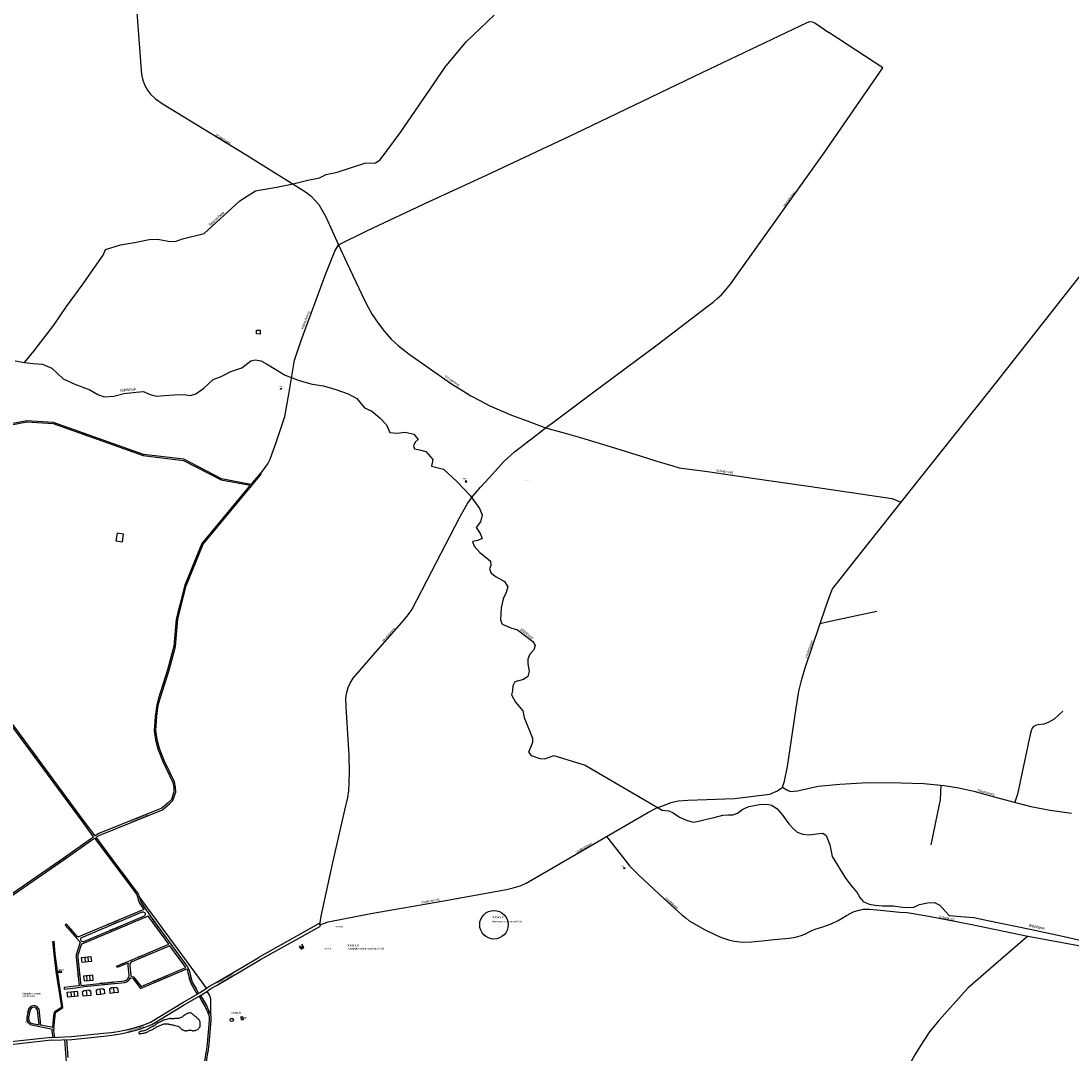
# Model space of a CAD drawing. Extents: x 240000 to 254380, y 435016 to 451025.
# Tile 28 of 35: x 247622 to 249510, y 443812 to 445669. Entities that reach past the tile are written whole.
import ezdxf
from ezdxf.enums import TextEntityAlignment as Align

# ---------------------------------------------------------------- set-up
doc = ezdxf.new("R2010")
doc.units = 0
doc.header["$MEASUREMENT"] = 0
for name, color, linetype in [('BOU-G00', 254, 'Continuous'), ('BOU-G01TRF', 254, 'Continuous'), ('BOU-G03TRF_code 300_betreedbaar', 254, 'Continuous'), ('BOU-G04TRF_telecom', 254, 'Continuous'), ('BOU-H01IA', 254, 'Continuous'), ('LIJ-H01ASWG', 251, 'Continuous'), ('LIJ-H02ASIN', 254, 'Continuous'), ('LIJ-H02ASWE', 250, 'Continuous'), ('SEM-G01TRF', 254, 'Continuous'), ('SEM-H01FA', 254, 'Continuous'), ('SEM-H03ST', 250, 'Continuous'), ('SEM-H03WA', 254, 'Continuous'), ('SEM-H04HN_Trafo_telecom', 254, 'Continuous'), ('VER-H01KV', 254, 'Continuous'), ('WAT-G01IT', 254, 'Continuous')]:
    doc.layers.add(name, color=color, linetype=linetype)
doc.layers.add('SEM-H03HN_Trafo_betreedbaar', color=254, linetype='Continuous', lineweight=0)

msp = doc.modelspace()

# ---------------------------------------------------------------- linework, layer by layer
at = {"layer": 'BOU-G00'}
msp.add_lwpolyline([(248045.3, 445106.3), (248045.4, 445113), (248051.9, 445112.9), (248051.8, 445106.2)], close=True, dxfattribs=at)
msp.add_circle((248000.8, 443873.3), 3, dxfattribs=at)
at = {"layer": 'BOU-G01TRF'}
for points in [[(248089, 445009), (248090.4, 445008.6), (248089.9, 445006.7), (248088.4, 445007.1)], [(248422, 444842.7), (248420.3, 444840.9), (248422.1, 444839.2), (248423.8, 444841.1)], [(248706.5, 444144.7), (248705.4, 444146.2), (248706.6, 444147.1), (248707.8, 444145.6)]]:
    msp.add_lwpolyline(points, close=True, dxfattribs=at)
at = {"layer": 'BOU-G03TRF_code 300_betreedbaar'}
msp.add_lwpolyline([(248017.2, 443878.8), (248020.1, 443879.5), (248021.6, 443873.7), (248018.7, 443872.9)], close=True, dxfattribs=at)
at = {"layer": 'BOU-G04TRF_telecom'}
msp.add_lwpolyline([(247689.8, 443957.7), (247689.4, 443960.7), (247694.3, 443961.4), (247694.8, 443958.5)], close=True, dxfattribs=at)
at = {"layer": 'BOU-H01IA', "linetype": 'Continuous', "flags": 128}
msp.add_lwpolyline([(247794.5, 444748.1), (247792.3, 444734.5), (247804.1, 444732.7), (247806.2, 444746.3)], close=True, dxfattribs=at)
at = {"layer": 'BOU-H01IA'}
for points in [[(248122.3, 444006.5), (248123.5, 444004.5), (248125, 444005.5), (248127.4, 444001.4), (248130.4, 444003.2), (248126.9, 444009.2)], [(248125.7, 444000.8), (248123.5, 444004.5)], [(248127.4, 444001.4), (248126.1, 444000.7)], [(248129.2, 444005.4), (248126.2, 444003.6)], [(247736.5, 443986), (247737.4, 443977.1)], [(247741.9, 443986.5), (247742.8, 443977.6)], [(247740.9, 443943.9), (247740, 443952.8)], [(247746.3, 443944.5), (247745.4, 443953.3)], [(247711.2, 443923.7), (247712.2, 443914.8)], [(247716.9, 443924.3), (247717.8, 443915.4)], [(247740.6, 443916.6), (247739.6, 443926.7)], [(247765.3, 443919.2), (247764.2, 443929.2)], [(247789.5, 443921.7), (247788.5, 443931.8)]]:
    msp.add_lwpolyline(points, dxfattribs=at)
for points in [[(248125.7, 444000.8), (248125.9, 444000.9), (248126.1, 444000.7), (248125.8, 444000.5)], [(247730.9, 443985.4), (247736.5, 443986), (247741.9, 443986.5), (247747.5, 443987.1), (247748.4, 443978.2), (247742.8, 443977.6), (247737.4, 443977.1), (247731.9, 443976.5)], [(247735.3, 443943.3), (247751.9, 443945), (247751, 443953.9), (247734.4, 443952.2)], [(247705, 443923), (247711.2, 443923.7), (247716.9, 443924.3), (247723.1, 443924.9), (247724, 443916), (247717.8, 443915.4), (247712.2, 443914.8), (247706, 443914.2)], [(247732.7, 443924.5), (247735.1, 443924.7), (247734.9, 443926.2), (247739.6, 443926.7), (247744.3, 443927.1), (247744.4, 443925.7), (247746.7, 443925.9), (247747.6, 443917.3), (247740.6, 443916.6), (247733.6, 443915.9)], [(247757.4, 443927.1), (247759.7, 443927.3), (247759.6, 443928.7), (247764.2, 443929.2), (247768.9, 443929.7), (247769.1, 443928.3), (247771.4, 443928.5), (247772.3, 443919.9), (247765.3, 443919.2), (247758.3, 443918.5)], [(247782.5, 443921), (247781.6, 443929.6), (247783.9, 443929.8), (247783.8, 443931.3), (247788.5, 443931.8), (247793.1, 443932.3), (247793.3, 443930.8), (247795.6, 443931.1), (247796.5, 443922.5), (247789.5, 443921.7)]]:
    msp.add_lwpolyline(points, close=True, dxfattribs=at)
at = {"layer": 'LIJ-H01ASWG'}
for points in [[(247611.1, 445058.3), (247628.4, 445055.3), (247644.8, 445075.5), (247680.9, 445122.2), (247703.9, 445155.7), (247733.6, 445196.7), (247758.2, 445231.7), (247769.5, 445247.8), (247773.8, 445258.1), (247800.7, 445266.6), (247825.7, 445270.9), (247852.6, 445276.1), (247868.2, 445277), (247886.6, 445273.3), (247898.9, 445272.8), (247912.1, 445277.5), (247951.3, 445286.9), (248015.6, 445345.5), (248043.4, 445363.9), (248081.2, 445370.5), (248111, 445376.2), (248137.9, 445382.8), (248158.7, 445387.1), (248170.5, 445393.2), (248190.3, 445397), (248240.4, 445413.5), (248259.3, 445414), (248267.8, 445419.2), (248303.6, 445467.8), (248365.5, 445558), (248383.9, 445585.4), (248422.2, 445631.7), (248472.7, 445679.4)], [(247628.4, 445055.3), (247643.6, 445053), (247660.4, 445052), (247677.1, 445044.9), (247697.9, 445025.5), (247718.4, 445016.1), (247745.9, 445005.7), (247760.3, 444997.6), (247771.4, 444993.6), (247788.8, 444994.6), (247807.6, 444999.3), (247828.7, 445001.7), (247842.2, 445002.7), (247852.6, 444998.3), (247865, 444994.6), (247879.7, 444996), (247897.2, 444997), (247914.3, 444997.3), (247926.7, 444996), (247936.4, 444999), (247950.5, 445008.7), (247967.3, 445024.5), (247982, 445029.8), (247999.1, 445038.9), (248019.2, 445045.6), (248035.3, 445058.3), (248043.4, 445060), (248053.1, 445058), (248063.2, 445052.6), (248096.7, 445032.2), (248121.9, 445022.8), (248145.7, 445016.4), (248166.1, 445013.1), (248187.9, 445006.7), (248210.4, 444999), (248225.5, 444990.3), (248239.6, 444973.5), (248253, 444967.8), (248267.1, 444955.7), (248279.2, 444943), (248285.2, 444929.5), (248297.6, 444927.9), (248313.4, 444929.9), (248328.5, 444926.2), (248336.2, 444916.8), (248330.5, 444911.8), (248327.5, 444905.4), (248329.5, 444900), (248338.2, 444898), (248349.9, 444895.3), (248362.7, 444880.9), (248360.3, 444868.5), (248381.8, 444863.1), (248406.3, 444840.7), (248429.8, 444816.2), (248446.2, 444792.7), (248450.9, 444781), (248448.2, 444768.6), (248440.5, 444758.5), (248447.5, 444747.4), (248450.9, 444738.7), (248443.2, 444735), (248433.5, 444733), (248436.8, 444724.6), (248447.2, 444713.6), (248458.3, 444704.8), (248466, 444698.1), (248466.7, 444690.1), (248464.3, 444684), (248467.3, 444676.3), (248476.1, 444669.9), (248491.5, 444661.2), (248497.5, 444651.5), (248494.5, 444641.4), (248489.1, 444630.4), (248485.4, 444614.3), (248484.1, 444592.5), (248487.1, 444584.4), (248502.5, 444578.1), (248514.6, 444574.4), (248542.5, 444553.6), (248546.5, 444546.2), (248543.8, 444538.5), (248537.1, 444530.8), (248533.4, 444521.7), (248533.4, 444513.3), (248535.4, 444500.2), (248533.4, 444490.8), (248525.4, 444485.5), (248509.9, 444480.8), (248506.2, 444473.7), (248505.6, 444465), (248503.6, 444457.6), (248510.9, 444444.2), (248524, 444429.1), (248526.7, 444416.7), (248541.5, 444379.8), (248541.5, 444372.1), (248537.8, 444362.7), (248534.4, 444354.3), (248539.1, 444348.6), (248554.9, 444342.9), (248563.6, 444342.6), (248580, 444348.6), (248636.4, 444331.5), (248774.9, 444250.4), (248786.6, 444249.4), (248794.3, 444245.7), (248805.7, 444238), (248819.8, 444231.9), (248830.9, 444228.6), (248840.1, 444230.5), (248854.8, 444234.3), (248868.4, 444237.3), (248883.9, 444241.4), (248894.1, 444242.2), (248901.6, 444242.2), (248910.3, 444245.2), (248919.8, 444252), (248930.7, 444256.9), (248949.6, 444260.3), (248963.2, 444261.1), (248971.9, 444259.2), (248981.7, 444252.8), (248989.7, 444242.9), (249002.5, 444225.6), (249010.1, 444217.2), (249017.6, 444210.8), (249027.5, 444207), (249039.2, 444205.9), (249052.4, 444207.8), (249063.4, 444208.9), (249069.8, 444204.8), (249076.2, 444188.2), (249080.4, 444167), (249104.5, 444128.1), (249116.3, 444112.6), (249124.6, 444102.8), (249130.2, 444093.3), (249136.3, 444086.1), (249147.2, 444081.6), (249157.8, 444079.3), (249171, 444078.6), (249190.3, 444078.2), (249206.9, 444075.9), (249226.2, 444075.2), (249237.5, 444080.5), (249251.9, 444083.9), (249264.4, 444084.3), (249273.8, 444079.3), (249284, 444068), (249290.8, 444061.2), (249312, 444059.3), (249335, 444057.4), (249360.3, 444052.1), (249436.7, 444036.3), (249497.9, 444023), (249570.4, 444006.4)]]:
    msp.add_lwpolyline(points, dxfattribs=at)
at = {"layer": 'LIJ-H02ASIN'}
for points in [[(249160.7, 444607.4), (249116.1, 444598), (249073.9, 444589.1), (249058.8, 444585.3)], [(249495.3, 444428.1), (249479.4, 444413.7), (249469, 444407.7), (249461.3, 444404.9), (249450.8, 444403.8), (249445.9, 444402.8), (249442.8, 444400.6), (249440.4, 444397.6), (249438.5, 444393.1), (249436.8, 444386.3), (249414, 444279.1), (249409.1, 444264.4)], [(249258.7, 444188), (249273.7, 444260.5), (249275, 444268.8), (249276.6, 444295.1)]]:
    msp.add_lwpolyline(points, dxfattribs=at)
at = {"layer": 'LIJ-H02ASWE'}
for points in [[(247823.8, 445772.8), (247837.3, 445588.3), (247838.7, 445572.9), (247840.8, 445562.7), (247844.3, 445553.2), (247849.2, 445544.4), (247854.5, 445537.7), (247864, 445529.2), (247877.7, 445519.4), (248024.8, 445429.3), (248133.5, 445361.8), (248143.7, 445354), (248150.4, 445346.6), (248157.4, 445339.2), (248163.1, 445329.7), (248169.8, 445317.1), (248192.6, 445266.8), (248207.8, 445234.4), (248240.1, 445166.1), (248246.8, 445153.1), (248253.5, 445141.5), (248264.4, 445126), (248275.3, 445110.5), (248287.3, 445097.2), (248300.6, 445084.9), (248320, 445070.1), (248396, 445016.9), (248417.5, 445003.6), (248430.5, 444995.1), (248448.4, 444986.3), (248463.9, 444977.5), (248503.7, 444960.3), (248532.2, 444950.1), (248564.9, 444937.8), (248600.4, 444928.3), (248630, 444919.8), (248655.3, 444911.7), (248698.9, 444898.4), (248736.9, 444886.8), (248765.4, 444877.6), (248793.9, 444869.5), (248805.2, 444866), (248856.2, 444859), (248941.7, 444846.7), (249037.8, 444832.6), (249135.9, 444818.2), (249188, 444810.8), (249204.4, 444803.8)], [(248052.7, 444854.9), (248061, 444866.4), (248065.6, 444872.8), (248069.7, 444881.5), (248073.4, 444891.2), (248080.5, 444911.4), (248096.1, 444958.2), (248103.6, 444998.3), (248109.6, 445034.2), (248113.8, 445059), (248125.6, 445094.9), (248169.2, 445213.1), (248186.3, 445255.3), (248192.6, 445266.8), (248244.8, 445292.6), (248354.5, 445344), (248459.2, 445391.6), (248618.6, 445466.8), (248846.8, 445576.2), (249035.6, 445666.3), (249040.3, 445668.1), (249044.5, 445667.4), (249049.1, 445665.6), (249074.4, 445648.1)], [(248159.2, 444044.3), (248161.5, 444059.6), (248182.7, 444156.3), (248204.1, 444250.3), (248209.5, 444273.1), (248211.5, 444285.2), (248212.2, 444299.3), (248212.5, 444319.1), (248212.2, 444348.6), (248206.5, 444436.2), (248206.2, 444452.3), (248207.8, 444461.7), (248210.2, 444470.8), (248213.5, 444478.5), (248219.2, 444487.6), (248231, 444501.3), (248262.2, 444537.6), (248306.5, 444587.6), (248318.6, 444602), (248325, 444611.8), (248360.9, 444680.2), (248411.2, 444777.2), (248424.6, 444801.4), (248434.4, 444814.8), (248448.1, 444830.9), (248464.2, 444848.4), (248490.4, 444877.6), (248509.2, 444894.7), (248537.4, 444916.2), (248555.2, 444929.6), (248564.9, 444937.8), (248577.7, 444946.4), (248652.2, 445002.4), (248765.6, 445086.6), (248857.3, 445157.1), (248866.7, 445163.8), (248873.7, 445169.9), (248881.4, 445176.9), (248888.8, 445185), (248897.9, 445196.1), (248908.9, 445211.8), (249066, 445432), (249171.4, 445584.7), (249074.4, 445648.1)], [(248159.2, 444044.3), (248174.5, 444049.8), (248250.8, 444064.6), (248381.9, 444087.6), (248494.8, 444107.9), (248507, 444110.5), (248519.2, 444114), (248530.5, 444119.2), (248668.8, 444199.5), (248674.6, 444202.8), (248750.4, 444246.8), (248765.4, 444254.6), (248777.3, 444259), (248790.7, 444263.9), (248803.7, 444266.8), (248821.1, 444268.3), (248855.1, 444269.2), (248905, 444271.5), (248968.2, 444279), (248982.4, 444284.8), (248991.1, 444291.8), (248994.9, 444302.5), (249000.4, 444328.9), (249015.8, 444433.6), (249020.7, 444464.4), (249025.9, 444485.6), (249031.7, 444505.9), (249070.3, 444619.3), (249077.6, 444639.3), (249081.1, 444648), (249088, 444657), (249121.7, 444699.9), (249204.4, 444803.8), (249374.1, 445017.6), (249542, 445230.8)], [(248991.1, 444291.8), (248999.1, 444286.8), (249005.1, 444283.8), (249018.2, 444285), (249055, 444293.4), (249094.5, 444297.1), (249144.8, 444300), (249203.7, 444299.2), (249245.3, 444298.1), (249282, 444294.5), (249308.1, 444290.7), (249335, 444284.4), (249371.6, 444274.3), (249410.2, 444264.2), (249437.5, 444256.8), (249472.5, 444250.5), (249510.7, 444245.1)], [(248674.6, 444202.8), (248705.7, 444163.3), (248711.9, 444155.5), (248716.2, 444150.2), (248732.5, 444134.1), (248777.9, 444091.8), (248810.4, 444062), (248817.9, 444056), (248823.4, 444051.6), (248851.1, 444035.9), (248871.7, 444025.5), (248881.6, 444021.2), (248893.8, 444017.1), (248904.2, 444014.6), (248919.7, 444013.3), (248935.4, 444013.9), (248954.4, 444015.5), (248975.9, 444017.9), (249003.1, 444020.2), (249014.8, 444022.1), (249022.7, 444024.3), (249031.4, 444027.7), (249044.2, 444033.9), (249049.9, 444036.1), (249065.6, 444040.9), (249078.5, 444046.2), (249091.1, 444052.2), (249098.4, 444056), (249106.4, 444060.9), (249113.9, 444065.1), (249120.1, 444068.1), (249129.1, 444070.4), (249136.5, 444072.3), (249141.7, 444072.6), (249147.5, 444072.6), (249167.4, 444070.8), (249202.1, 444067.2), (249215.4, 444066.1), (249254.3, 444059.5), (249328.4, 444045.3), (249432.3, 444023.9), (249536.8, 444004.7)], [(249432.3, 444023.9), (249384, 443982), (249324.9, 443930.7), (249318.5, 443924), (249272.2, 443872.2), (249255.6, 443852.1), (249238.5, 443826.1), (249229.4, 443810.6), (249217.3, 443788.7), (249205, 443765.2), (249139.8, 443642.6), (249099.9, 443568.5), (249092.1, 443542.2), (249081.3, 443501), (249077.6, 443492.7), (249078.1, 443487.4), (249073.6, 443472.5), (249055.2, 443403.3), (249053.5, 443393.4)]]:
    msp.add_lwpolyline(points, dxfattribs=at)
at = {"layer": 'SEM-H01FA'}
msp.add_circle((248472.3, 444044.3), 25.6, dxfattribs=at)
at = {"layer": 'VER-H01KV'}
for points in [[(248051.8, 444855.7), (248035.4, 444836), (247982.4, 444846.2), (247914.5, 444881), (247842.1, 444889.9), (247680.3, 444947.2), (247632.1, 444950.2), (247496.6, 444924.5), (247340.2, 444757.1), (247333.3, 444755), (247177.5, 445002.2)], [(247497.6, 444922.7), (247632.2, 444948.2), (247679.9, 444945.2), (247841.7, 444887.9), (247913.9, 444879), (247981.8, 444844.3), (248033.9, 444834.3), (247947, 444729.9), (247916.2, 444654.6), (247900.9, 444593.9), (247896.6, 444545.3), (247885.5, 444502.6), (247869.3, 444451.8), (247865.9, 444439.4), (247863, 444418.8), (247861.2, 444393.3), (247864, 444376.6), (247868.2, 444360.4), (247876.7, 444338.1), (247894.7, 444300.3), (247896.8, 444291.5), (247896.9, 444283.1), (247892.4, 444269.2), (247886.5, 444263.7), (247874.9, 444253.8), (247762, 444208.3), (247755, 444203.9), (247736.1, 444229.6), (247572, 444451.9)], [(247830.3, 444103.3), (247785.9, 444163.1), (247756.8, 444201.5), (247763.4, 444205.6), (247876.5, 444251.2), (247889, 444261.9), (247895.1, 444267.5), (247900, 444282.6), (247899.8, 444291.9), (247897.6, 444301.3), (247879.5, 444339.3), (247871.1, 444361.3), (247867, 444377.2), (247864.2, 444393.4), (247865.9, 444418.5), (247868.8, 444438.8), (247872.1, 444451), (247888.4, 444501.8), (247899.6, 444544.8), (247903.8, 444593.4), (247919.1, 444653.6), (247949.6, 444728.3), (248053.7, 444854.1)], [(248053.7, 444854.1), (248051.8, 444855.7)], [(247574.9, 444079.3), (247699.4, 444165.4), (247747, 444198.8), (247752.5, 444202.3), (247733.6, 444227.9), (247569.7, 444449.9)], [(247576.9, 444077), (247701.1, 444163), (247748.6, 444196.3), (247754.3, 444199.9), (247783.4, 444161.3), (247827.8, 444101.6)], [(247830.3, 444103.3), (247832.8, 444099.7), (247834.4, 444095.4), (247836.1, 444089), (247837.8, 444084.5), (247841.5, 444078.9), (247855.3, 444058.4), (247917.3, 443974.1), (247920.9, 443969.1), (247923.2, 443965.2), (247924.3, 443961.9), (247929, 443943.8), (247929.9, 443941.1), (247931.3, 443938.3), (247936.7, 443928.9), (247941.3, 443921)], [(247955.6, 443930.3), (247942.9, 443947.6), (247834.6, 444095)], [(248158, 444046.3), (248050.2, 443986)], [(248052.8, 443981.7), (248160.5, 444042)], [(248160.5, 444042), (248158, 444046.3)], [(247679.4, 444014.5), (247681.4, 444014.7)], [(247685.4, 443960.1), (247684.8, 443965.6), (247681.6, 443991.9), (247679.4, 444014.5)], [(247687.4, 443960.4), (247686.7, 443965.8), (247683.6, 443992.1), (247681.4, 444014.7)], [(247955.6, 443930.3), (247960.9, 443933.9), (247971.9, 443940.2), (248019, 443967.5), (248050.2, 443986)], [(247955.9, 443924.6), (247963.5, 443929.7), (247974.4, 443935.8), (248021.5, 443963.2), (248052.8, 443981.7)], [(247679.3, 443859.7), (247681.1, 443880.8), (247681.9, 443886.8), (247684.4, 443889.5), (247695.2, 443896.5), (247685.4, 443960.1)], [(247681.2, 443859.3), (247683.1, 443880.6), (247683.8, 443885.9), (247685.7, 443888), (247697.3, 443895.6), (247687.4, 443960.4)], [(247676.3, 443841.7), (247712.9, 443843.3), (247770.1, 443849.2), (247784.4, 443850.7), (247796.1, 443852.3), (247811.1, 443855.4), (247825.2, 443858.9), (247835.6, 443862.1), (247844.7, 443865.2), (247854.9, 443869.5), (247912.6, 443904.5), (247943.9, 443922.5)], [(247943.8, 443922.5), (247955.6, 443930.3)], [(247946.6, 443918.3), (247955.9, 443924.6)], [(247955.9, 443924.6), (247960.8, 443917.3), (247962.5, 443911.7), (247962.8, 443904.2), (247962.8, 443891), (247962.6, 443885.3), (247962.5, 443882.4)], [(247676.6, 443836.7), (247713.2, 443838.3), (247770.6, 443844.2), (247785, 443845.7), (247796.9, 443847.4), (247812.2, 443850.5), (247826.6, 443854.1), (247837.1, 443857.3), (247846.5, 443860.6), (247857.2, 443865), (247915.2, 443900.2), (247946.4, 443918.2)], [(247942.1, 443915.7), (247948.4, 443904.7), (247952.5, 443897.6), (247957.6, 443886.5), (247958.7, 443884), (247959.6, 443881.6), (247960.1, 443879.1), (247960.1, 443872.9), (247959.8, 443864.8), (247956.4, 443830.6), (247954.6, 443815.2)], [(247944.7, 443917.2), (247951, 443906.2), (247955.2, 443899), (247960.3, 443887.7), (247961.5, 443885.2), (247962.5, 443882.4), (247963.1, 443879.4), (247963.1, 443872.9), (247962.8, 443864.8), (247959.4, 443830.3), (247957.6, 443814.8)], [(247679.3, 443859.7), (247657.8, 443864), (247654.3, 443892.5), (247650.6, 443897.3), (247645.4, 443899.4), (247639.1, 443897.5), (247635.5, 443892.8), (247632.3, 443877.8), (247633.4, 443869.8), (247638.3, 443864.9), (247678.5, 443856.8)], [(247679.8, 443841.8), (247678.2, 443853), (247678.5, 443856.8)], [(247681.7, 443859.2), (247681.2, 443859.3)], [(247682.8, 443842), (247681.2, 443853.1), (247681.7, 443859.2)], [(247676.6, 443836.7), (247565.7, 443824.5), (247537.4, 443821.3), (247506.7, 443818.4), (247373.3, 443804.6), (247374.1, 443797.6), (247373.6, 443745.2), (247372.9, 443726.1), (247390.9, 443723.9), (247410.8, 443719.9), (247435.1, 443714.1), (247506.8, 443692.1), (247576.1, 443668.3), (247592, 443659.6), (247596.9, 443655.5), (247630.9, 443700.7), (247635.8, 443705.4), (247641.6, 443708.4), (247650.2, 443708.4), (247702.9, 443701.7), (247703.4, 443707.6), (247705.9, 443746.2), (247704.4, 443789.7), (247700.7, 443837.7)], [(247676.3, 443841.7), (247565.2, 443829.5)], [(247703.7, 443837.9), (247706.2, 443805.4)], [(247948.9, 443772.9), (247954.6, 443815.2)], [(248211.9, 443750.3), (248195.8, 443751.2), (247963.7, 443752.6), (247949.6, 443752.6), (247951.9, 443772.6), (247957.6, 443814.8)]]:
    msp.add_lwpolyline(points, dxfattribs=at)
for points in [[(247827.8, 444101.6), (247830.1, 444098.3), (247831.6, 444094.5), (247833.3, 444088.1), (247835.1, 444083.1), (247839, 444077.2), (247842.6, 444071.8), (247724.3, 444021.8), (247703.5, 444045.4), (247701.2, 444043.4), (247728.1, 444012.9), (247721.2, 443990.4), (247720.9, 443985.6), (247726.2, 443934.8), (247720.1, 443934), (247699.3, 443931.8), (247699.7, 443928.8), (247720.4, 443931), (247735.4, 443933.1), (247808.5, 443940.7, 0.291459), (247818.6, 443948.7), (247822.8, 443948.1), (247836.7, 443929.7), (247919.9, 443964.9), (247920.5, 443964), (247921.4, 443961), (247926.1, 443942.9), (247927.1, 443939.9), (247928.6, 443936.9), (247934.1, 443927.4), (247938.7, 443919.5)], [(247850.7, 444059.8), (247731.3, 444009.3), (247730.4, 444010.3), (247724.2, 443989.9), (247723.9, 443985.6), (247729.2, 443935.2), (247735.1, 443936), (247808.2, 443943.7, 0.413734), (247816.2, 443953.6), (247814.5, 443970.2, -0.140665), (247815.1, 443975.5), (247809.1, 443973.2), (247794.7, 443967.2), (247793.6, 443969.9), (247808, 443976), (247819.9, 443980.6), (247887.7, 444009.2), (247852.9, 444056.7), (247850.7, 444059.8)], [(247843.1, 444059.9), (247734.1, 444013.8, -0.841786), (247731.4, 444021.5), (247839.9, 444067.4, -0.910992), (247843.1, 444059.9)], [(247817.5, 443970.5), (247819.2, 443953.9, -0.045977), (247819.2, 443951.7), (247824.4, 443950.9), (247837.7, 443933.4), (247918.4, 443967.5), (247914.9, 443972.3), (247889.6, 444006.7), (247821.1, 443977.8, 0.329451), (247817.4, 443970.6)]]:
    msp.add_lwpolyline(points, format="xyb", dxfattribs=at)
msp.add_lwpolyline([(247654.7, 443864.7), (247651.4, 443891.3), (247648.7, 443894.9), (247645.3, 443896.3), (247640.9, 443894.9), (247638.3, 443891.5), (247635.4, 443877.7), (247636.2, 443871.2), (247639.7, 443867.7)], close=True, dxfattribs=at)
at = {"layer": 'WAT-G01IT'}
for points in [[(247921.2, 443884.9, 0.013523), (247917, 443882.5)], [(247922.2, 443885.3, 0.059264), (247921.2, 443884.9)], [(247925.4, 443885.8, 0.059294), (247922.2, 443885.3)], [(247927.7, 443885.5, 0.083343), (247925.4, 443885.8)], [(247927.8, 443885.4, 0.078264), (247927.7, 443885.5)], [(247931.7, 443882.5, 0.002085), (247927.8, 443885.4)], [(247866.9, 443866.8, 0.010264), (247863.5, 443864.4)], [(247870.1, 443868.6, 0.010412), (247866.9, 443866.8)], [(247873, 443870.1, 0.011311), (247870.1, 443868.6)], [(247878, 443865.5, 0.010279), (247872.6, 443863.5)], [(247877.2, 443872.1, 0.010995), (247873, 443870.1)], [(247879.5, 443873, 0.020487), (247877.2, 443872.1)], [(247879.3, 443865.8, 0.046361), (247878, 443865.5)], [(247881.3, 443865.9, 0.047696), (247879.3, 443865.8)], [(247881.1, 443873.5, 0.020555), (247879.5, 443873)], [(247885.4, 443874.5, 0.007621), (247881.1, 443873.5)], [(247886.6, 443865.5, 0.018912), (247881.3, 443865.9)], [(247889.6, 443875.4, 0.007505), (247885.4, 443874.5)], [(247887.4, 443865.3, 0.019806), (247886.6, 443865.5)], [(247893.4, 443864.1, 0.002447), (247887.4, 443865.3)], [(247891.7, 443875.7, 0.015145), (247889.6, 443875.4)], [(247892.1, 443875.7, 0.014468), (247891.7, 443875.7)], [(247892.1, 443875.7, 0.000837), (247899.1, 443876.2)], [(247899.1, 443876.2, 0.000754), (247905.6, 443876.7)], [(247905.6, 443876.7, 0.029631), (247905.7, 443876.7)], [(247905.7, 443876.7, 0.033724), (247908.9, 443877.7)], [(247908.9, 443877.7, 0.032553), (247912, 443879)], [(247912, 443879, 0.032632), (247913.5, 443879.9)], [(247917, 443882.5, 0.013432), (247913.5, 443879.9)], [(247935.5, 443879.5, 0.002177), (247931.7, 443882.5)], [(247936.3, 443878.8, 0.01044), (247935.5, 443879.5)], [(247940.3, 443875.3, 0.0101), (247936.3, 443878.8)], [(247941.3, 443874.3, 0.037916), (247940.3, 443875.3)], [(247942.7, 443872.2, 0.038324), (247941.3, 443874.3)], [(247943.8, 443869.9, 0.039163), (247942.7, 443872.2)], [(247833.8, 443850.6, 0.146708), (247833.6, 443849.8)], [(247833.6, 443849.8, 0.146041), (247833.9, 443849.1)], [(247834.6, 443851.5, 0.0937), (247833.8, 443850.6)], [(247833.9, 443849.1, 0.124383), (247834.6, 443848.5)], [(247834.9, 443851.7, 0.089465), (247834.6, 443851.5)], [(247834.6, 443848.5, 0.121296), (247835.1, 443848.4)], [(247838.2, 443852.8, 0.008758), (247834.9, 443851.7)], [(247835.1, 443848.4, 0.015562), (247838.3, 443848.8)], [(247841.9, 443853.7, 0.008695), (247838.2, 443852.8)], [(247838.3, 443848.8, 0.015836), (247843, 443849.6)], [(247841.9, 443853.7, 0.013965), (247844, 443854.4)], [(247843, 443849.6, 0.027425), (247845.6, 443850.3)], [(247844, 443854.4, 0.014542), (247847, 443855.5)], [(247845.6, 443850.3, 0.027092), (247846.9, 443850.8)], [(247846.9, 443850.8, 0.006406), (247852.4, 443853.4)], [(247847, 443855.5, 0.016707), (247849.6, 443856.6)], [(247849.6, 443856.6, 0.016896), (247850.8, 443857.3)], [(247854.9, 443859.6, 0.005369), (247850.8, 443857.3)], [(247852.4, 443853.4, 0.006611), (247854.8, 443854.6)], [(247854.8, 443854.6, 0.003539), (247859.2, 443856.8)], [(247859.3, 443861.8, 0.005389), (247854.9, 443859.6)], [(247859.2, 443856.8, 0.003563), (247864.9, 443860)], [(247859.3, 443861.8, 0.01413), (247860.9, 443862.7)], [(247860.9, 443862.7, 0.014053), (247863.5, 443864.4)], [(247866.7, 443861, 0.010929), (247864.9, 443860)], [(247869.6, 443862.3, 0.010742), (247866.7, 443861)], [(247872.6, 443863.5, 0.010317), (247869.6, 443862.3)], [(247897, 443863.3, 0.002485), (247893.4, 443864.1)], [(247899.2, 443862.8, 0.004044), (247897, 443863.3)], [(247903.9, 443861.6, 0.003796), (247899.2, 443862.8)], [(247904.4, 443861.5, 0.033392), (247903.9, 443861.6)], [(247905.9, 443860.7, 0.035599), (247904.4, 443861.5)], [(247907.8, 443859.5, 0.026228), (247905.9, 443860.7)], [(247909.8, 443857.4, 0.025791), (247907.8, 443859.5)], [(247909.8, 443857.4, 0.039113), (247911.3, 443856.2)], [(247911.3, 443856.2, 0.039042), (247913.1, 443855.2)], [(247913.1, 443855.2, 0.034761), (247915.2, 443854.4)], [(247915.2, 443854.4, 0.034888), (247917.2, 443853.9)], [(247917.2, 443853.9, 0.031888), (247919.5, 443853.7)], [(247923, 443854, 0.006143), (247920.1, 443853.7)], [(247925.5, 443854.2, 0.006005), (247923, 443854)], [(247926.6, 443854.2, 0.012988), (247925.5, 443854.2)], [(247930, 443853.9, 0.013468), (247926.6, 443854.2)], [(247930, 443853.9, 0.03038), (247931.7, 443853.9)], [(247931.7, 443853.9, 0.029733), (247934.6, 443854.2)], [(247934.6, 443854.2, 0.046293), (247936.4, 443854.7)], [(247936.4, 443854.7, 0.04598), (247939.5, 443856.2)], [(247939.5, 443856.2, 0.070281), (247941.2, 443857.6)], [(247941.2, 443857.6, 0.071099), (247943.2, 443860.5)], [(247943.2, 443860.5, 0.070982), (247944.3, 443863.9)]]:
    msp.add_lwpolyline(points, format="xyb", dxfattribs=at)
for points in [[(247944.3, 443867.5), (247943.8, 443869.9)], [(247944.3, 443863.9), (247944.3, 443867.5)]]:
    msp.add_lwpolyline(points, dxfattribs=at)

# ---------------------------------------------------------------- texts
at = {"layer": 'SEM-G01TRF'}
for s, p in [('trafo', (248084.3, 445011.1)), ('trafo', (248416.2, 444844.8)), ('trafo', (248700.2, 444148.7)), ('telecom', (247687.1, 443962.1)), ('trafo', (248021.8, 443875.8))]:
    msp.add_text(s, height=2.5, dxfattribs=at).set_placement(p)
at = {"layer": 'SEM-H01FA'}
msp.add_text('logiesverblijf', height=1, dxfattribs=at).set_placement((248526.4, 444841.8))
at = {"layer": 'SEM-H01FA', "width": 0.75}
for s, p in [('clubgebouw', (248468.9, 444057.8)), ('woning', (248187.2, 444041)), ('Winterswijkse Luchtvaart Club', (248468.6, 444050.1)), ('woning', (248167.7, 444001.9)), ('clubgebouw', (248208.2, 444007.4)), ('voormalige voetbalvereniging SKVW', (248209.7, 444001.4)), ('Bejaardencentrum', (247624.5, 443920.9)), ('Vredensehof', (247624.9, 443916)), ('windmolen', (247999.9, 443886.3))]:
    msp.add_text(s, height=3.2, dxfattribs=at).set_placement(p, align=Align.MIDDLE_LEFT)
at = {"layer": 'SEM-H03HN_Trafo_betreedbaar'}
msp.add_text('20 N01', height=1, rotation=283.1079, dxfattribs=at).set_placement((248018.4, 443878.5))
at = {"layer": 'SEM-H03ST', "width": 0.727273}
for s, rotation, p in [('Schaapsweg', 328.4809, (247985.2, 445456.4)), ('Henxelseweg', 54.411, (249003.5, 445348.8)), ('Kobstederweg', 69.6608, (248133.8, 445130.9)), ('Schaapsweg', 326.2612, (248397.1, 445022.2)), ('Veldersweg', 340.4903, (247728.9, 444929.2)), ('Schaapsweg', 351.8699, (248887.2, 444859.1)), ('Kobstederweg', 75.7681, (247910.3, 444624.9)), ('Henxelseweg', 48.3529, (248283.4, 444565.4)), ('Vredenseweg', 71.0975, (249039.3, 444539.6)), ('Jachthuisweg', 306.4313, (247651.4, 444342.2)), ('Ratumseweg', 344.5724, (249357.1, 444281.8)), ('Kobstederweg', 21.9423, (247834.5, 444235.6)), ('Vredenseweg', 29.7286, (248634.2, 444182.3)), ('Kobstederstraat', 34.7334, (247688, 444155.9)), ('Jachthuisweg', 306.6031, (247812.3, 444126)), ('Gossinkweg', 317.4515, (248791.5, 444083)), ('Vredenseweg', 11.0035, (248357.9, 444086.9)), ('Beltmolen', 23.1356, (247787.6, 444048.5)), ('Beltmolen', 306.6031, (247865.2, 444044.6)), ('Gossinkweg', 349.4482, (249286.5, 444055.9)), ('Beltmolen', 312.0151, (247714.3, 444032.7)), ('Beltmolen', 23.1356, (247792.2, 444038.1)), ('Watermolen', 23.1356, (247844.7, 443990.8)), ('Watermolen', 95.6474, (247723.3, 443966.1)), ('Watermolen', 5.9037, (247778.8, 443940.3)), ('Stellingmolen', 23.1356, (247873.1, 443947.1)), ('Beltmolen', 299.8024, (247930.1, 443939.4)), ('Vredenseweg', 30.68, (247989.5, 443947.8)), ('Bataafseweg', 295.7709, (247953.8, 443897.8)), ('Homansbos', 81.1458, (247633.4, 443881.2)), ('Vredenseweg', 16.19, (247826.6, 443857))]:
    msp.add_text(s, height=4.4, rotation=rotation, dxfattribs=at).set_placement(p, align=Align.MIDDLE)
at = {"layer": 'SEM-H03WA', "width": 0.68}
for s, rotation, p in [('Ratumsebeek', 42.8591, (247960.5, 445301.8)), ('Willinkbeek', 6.4287, (247800.1, 445004.7)), ('Willinkbeek', 322.9658, (248520, 444576.2)), ('Willinkbeek', 347.5844, (249434.6, 444043.6))]:
    msp.add_text(s, height=5, rotation=rotation, dxfattribs=at).set_placement(p, align=Align.MIDDLE_LEFT)
at = {"layer": 'SEM-H04HN_Trafo_telecom', "width": 0.631579}
msp.add_text('81 N01', height=1, rotation=8.652, dxfattribs=at).set_placement((247692.1, 443959.5), align=Align.MIDDLE)

doc.saveas('drawing.dxf')
